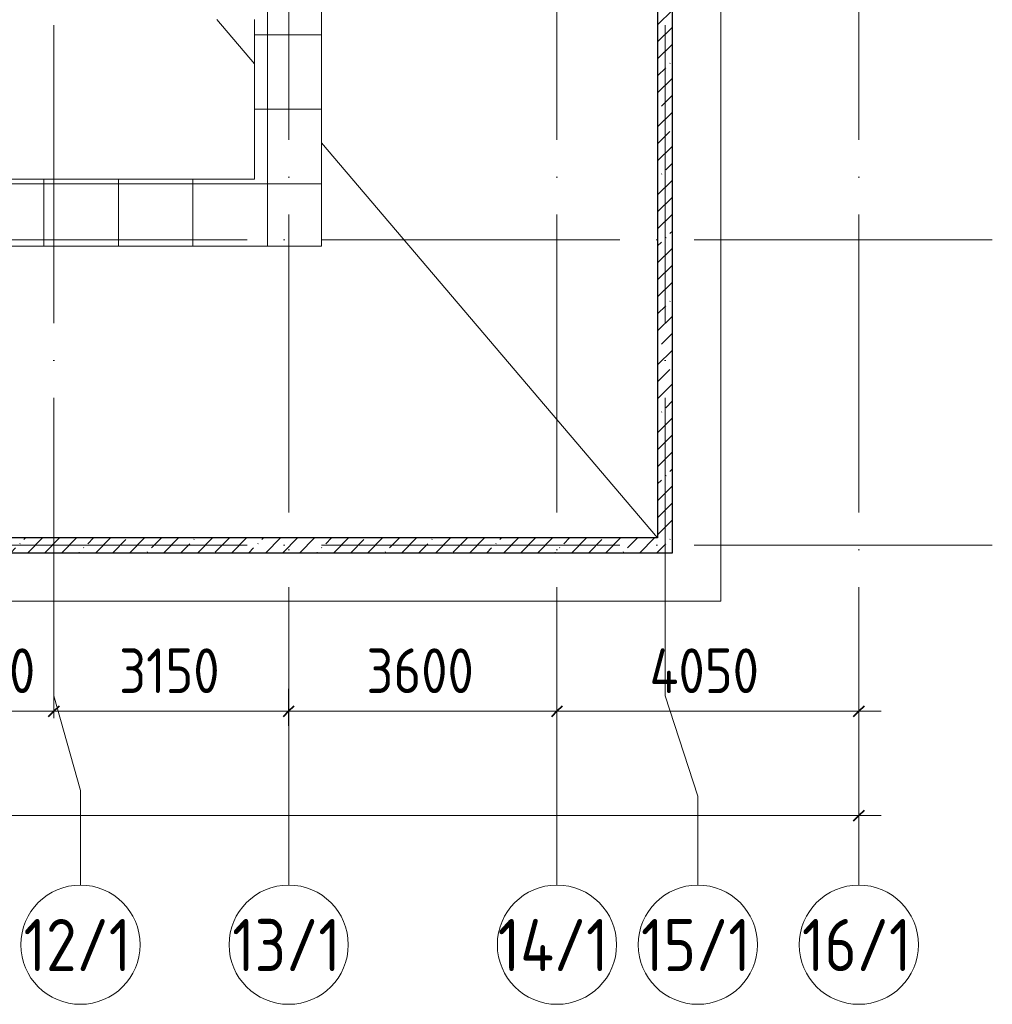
# Model space of a CAD drawing. Header units: millimetres. Extents: x -30540 to 143646, y -11730 to 123410.
# Tile 9 of 114: x 4676 to 17727, y 21989 to 35204. Entities that reach past the tile are written whole.
import ezdxf

# ---------------------------------------------------------------- set-up
doc = ezdxf.new("R2010")
doc.units = ezdxf.units.MM
doc.linetypes.add('ADSK_Линия сетки', pattern=[5000, 4000, -500, 0, -500])
for name, color, linetype, lineweight in [('A-____-____-DIMS', 7, 'Continuous', 9), ('A-____-____-DIMS-200', 7, 'Continuous', 9), ('A-FLOR-____-OTLN', 7, 'Continuous', 18), ('A-ROOF-____-OTLN', 7, 'Continuous', 18), ('A-ROOF-____-PATT', 7, 'Continuous', 18), ('A-WALL-____-MCUT', 7, 'Continuous', 40), ('A-WALL-____-PATT', 7, 'Continuous', 40), ('S-GRID-____-IDEN', 7, 'Continuous', 9), ('S-GRID-____-OTLN', 7, 'Continuous', 9)]:
    doc.layers.add(name, color=color, linetype=linetype, lineweight=lineweight)
doc.styles.add('GOST Common_2', font='GOST_Common.ttf', dxfattribs={"width": 0.9, "height": 700})
doc.styles.add('GOST Common_3', font='GOST_Common.ttf', dxfattribs={"width": 0.9, "height": 600})
doc.dimstyles.new('ADSK_Основной_3_мм_2', dxfattribs={"dimscale": 304.8, "dimtxt": 603.428998, "dimasz": 0.492126, "dimexe": 0.984252, "dimexo": 0.984252, "dimgap": 0.19685, "dimtad": 1, "dimdec": 0, "dimdsep": 46, "dimtxsty": 'GOST Common_3', "dimblk1": 'OBLIQUE', "dimblk2": 'OBLIQUE', "dimsah": 1, "dimcen": 0.09, "dimdle": 0.984252, "dimazin": 2, "dimtfac": 1, "dimtdec": 4, "dimtix": 1, "dimtmove": 0, "dimatfit": 3, "dimfxl": 1, "dimtvp": 1, "dimtolj": 1, "dimtzin": 0, "dimarcsym": 2})
pattern_1 = [(45, (0, 0), (-228.0985, 228.0985), []), (45, (228.1, 0), (-228.0985, 228.0985), [403.225, -80.645, 6.706, -73.939])]

# ---------------------------------------------------------------- blocks, each defined once
blk = doc.blocks.new('Наметкина 10_РД_АР_К1_отсоединено_rvt-1-Кровля')
at = {"layer": 'A-ROOF-____-PATT', "lineweight": 5, "true_color": 0xe4e4e4}
h = blk.add_hatch(dxfattribs=at)
h.set_pattern_fill('FP_6', color=254, style=0, pattern_type=2)
h.set_pattern_definition([(0, (0, 0), (0, 1000), []), (90, (0, 0), (-1000, 6e-14), [])])
h.paths.add_polyline_path([(3246, 32164), (8725, 32164), (8725, 43350), (935, 43350), (935, 54289), (-1645, 54289), (-1645, 60150), (-465, 60150), (-465, 69650), (1014, 69650), (1012, 81279), (-1636, 81279), (-1636, 86642), (-565, 86642), (-565, 91950), (655, 91950), (655, 88074), (1555, 88074), (1555, 91850), (4135, 91850), (4135, 88074), (5035, 88074), (5035, 92950), (-11845, 92950), (-11845, 87234), (-10945, 87234), (-10945, 91950), (-8945, 91950), (-8945, 89950), (-8965, 89950), (-8965, 81980), (-13265, 81980), (-13265, 80980), (-7965, 80980), (-7965, 86374), (-6115, 86374), (-6115, 91950), (-1665, 91950), (-1665, 87470), (-2465, 87470), (-2465, 85540), (-4939, 85540), (-4939, 83314), (-4582, 83520), (-4577, 83511), (-4939, 83302), (-4939, 83172), (-3444, 83172), (-4032, 83511), (-4027, 83520), (-3424, 83172), (-2708, 83170), (-2708, 79972), (114, 79972), (114, 79650), (135, 79650), (114, 79648), (114, 72890), (-2635, 72890), (-2635, 77050), (-12365, 77050), (-12365, 60150), (-2645, 60150), (-2645, 56442), (-2423, 56440), (-2423, 55269), (-2645, 55269), (-2645, 54289), (-3225, 54289), (-3224, 49542), (-2225, 49542), (-2225, 53389), (-165, 53389), (-165, 43954), (-5125, 43954), (-5123, 43432), (-5073, 43432), (-5073, 41669), (-5125, 41669), (-5125, 40650), (-3750, 40650), (-3750, 42500), (-3326, 42500), (-3305, 42522), (5457, 42522), (5457, 42500), (7825, 42500), (7825, 33064), (-5615, 33064), (-5615, 35439), (-2115, 35439), (-2115, 36339), (-6515, 36339), (-6515, 33064), (-11465, 33064), (-11465, 38677), (-8115, 38677), (-8115, 39950), (-11065, 39950), (-11063, 41950), (-8115, 41949), (-8115, 46109), (-5125, 46109), (-5125, 43980), (-4215, 43980), (-4215, 47209), (-6206, 47209), (-6206, 47964), (-9015, 47964), (-9016, 42949), (-11465, 42949), (-11465, 55136), (-12365, 55136), (-12365, 32164), (-4929, 32164)])
h.paths.add_polyline_path([(-9016, 61050), (-11465, 61050), (-11465, 66650), (-8065, 66650), (-8065, 71650), (-8965, 71650), (-8965, 67650), (-11465, 67650), (-11465, 76050), (-3635, 76050), (-3635, 71890), (-1465, 71890), (-1465, 61050), (-4929, 61050)])
at = {"layer": 'A-WALL-____-PATT', "lineweight": 5, "true_color": 0xcccccc}
h = blk.add_hatch(dxfattribs=at)
h.set_pattern_fill('FP_1', color=254, style=0, pattern_type=2)
h.set_pattern_definition(pattern_1)
h.paths.add_polyline_path([(13435, 28250), (13435, 43350), (13235, 43350), (13235, 28250)])
h = blk.add_hatch(dxfattribs=at)
h.set_pattern_fill('FP_1', color=254, style=0, pattern_type=2)
h.set_pattern_definition(pattern_1)
h.paths.add_polyline_path([(13435, 28050), (13435, 28250), (-13365, 28250), (-13365, 28050), (3246, 28050)])
at = {"layer": 'A-FLOR-____-OTLN', "color": 254, "lineweight": 13, "true_color": 0xcccccc}
for p, q in [((14085, 27400), (14085, 44200)), ((-14215, 27400), (14085, 27400))]:
    blk.add_line(p, q, dxfattribs=at)
at = {"layer": 'A-ROOF-____-OTLN', "color": 254, "lineweight": 13, "true_color": 0xcccccc}
for p, q in [((8725, 32164), (8725, 43350)), ((7320, 35204), (7825, 34610)), ((7320, 35204), (7825, 34610)), ((7825, 35204), (7825, 33064)), ((8725, 33552), (13235, 28250)), ((8725, 33552), (13235, 28250)), ((7825, 33064), (-5615, 33064)), ((-12365, 32164), (8725, 32164))]:
    blk.add_line(p, q, dxfattribs=at)
at = {"layer": 'A-WALL-____-MCUT', "color": 254, "lineweight": 30, "true_color": 0xcccccc}
for p, q in [((13235, 43350), (13235, 28250)), ((13435, 28250), (13435, 43350)), ((13235, 28250), (-13365, 28250)), ((13435, 28050), (13435, 28250)), ((-13365, 28050), (13435, 28050))]:
    blk.add_line(p, q, dxfattribs=at)
blk = doc.blocks.new('Ось сетки - Круг_Ø8 мм-6577-Кровля')
at = {"layer": 'S-GRID-____-IDEN', "color": 253, "true_color": 0xaaaaaa}
for start, end in [(360, 180), (180, 360)]:
    blk.add_arc((0, 0), 4, start, end, dxfattribs=at)
blk = doc.blocks.new('DIMBLOCK20-Кровля')
at = {"layer": 'A-____-____-DIMS-200', "color": 8, "true_color": 0x808080}
for p, q in [((-21665, 24328), (-21665, 24822)), ((15935, 24328), (15935, 24822)), ((-21965, 24522), (16235, 24522)), ((-21665, 24522), (-21665, 24328)), ((15935, 24522), (15935, 24328))]:
    blk.add_line(p, q, dxfattribs=at)
at = {"layer": 'A-____-____-DIMS-200', "color": 8, "lineweight": 40, "true_color": 0x808080}
for p, q in [((-21665, 24522), (-21590, 24597)), ((15935, 24522), (16010, 24597)), ((-21665, 24522), (-21740, 24447)), ((15935, 24522), (15860, 24447))]:
    blk.add_line(p, q, dxfattribs=at)
at = {"layer": 'A-____-____-DIMS-200', "color": 0, "insert": (-3811, 25366), "char_height": 600, "width": 2270.53, "attachment_point": 1, "line_spacing_factor": 1.022761, "style": 'GOST Common_3'}
blk.add_mtext('37600', dxfattribs=at)
blk = doc.blocks.new('_Oblique')
at = {"color": 0, "linetype": 'ByBlock', "lineweight": -2}
blk.add_line((-0.5, -0.5), (0.5, 0.5), dxfattribs=at)
blk = doc.blocks.new('DIMBLOCK31-Кровля')
at = {"layer": 'A-____-____-DIMS-200', "color": 8, "true_color": 0x808080}
for p, q in [((3285, 25829), (3285, 26222)), ((5135, 25829), (5135, 26222)), ((3285, 25922), (5135, 25922)), ((3285, 25922), (3285, 25829)), ((5135, 25922), (5135, 25829))]:
    blk.add_line(p, q, dxfattribs=at)
at = {"layer": 'A-____-____-DIMS-200', "color": 8, "lineweight": 40, "true_color": 0x808080}
for p, q in [((3285, 25922), (3210, 25847)), ((3285, 25922), (3360, 25997)), ((5135, 25922), (5060, 25847)), ((5135, 25922), (5210, 25997))]:
    blk.add_line(p, q, dxfattribs=at)
at = {"layer": 'A-____-____-DIMS-200', "color": 0, "insert": (3510, 26766), "char_height": 600, "width": 1681.42, "attachment_point": 1, "line_spacing_factor": 1.022761, "style": 'GOST Common_3'}
blk.add_mtext('1850', dxfattribs=at)
blk = doc.blocks.new('DIMBLOCK32-Кровля')
at = {"layer": 'A-____-____-DIMS-200', "color": 8, "true_color": 0x808080}
for p, q in [((5135, 25829), (5135, 26222)), ((8285, 25728), (8285, 26222)), ((5135, 25922), (8285, 25922)), ((5135, 25922), (5135, 25829)), ((8285, 25922), (8285, 25728))]:
    blk.add_line(p, q, dxfattribs=at)
at = {"layer": 'A-____-____-DIMS-200', "color": 8, "lineweight": 40, "true_color": 0x808080}
for p, q in [((5135, 25922), (5060, 25847)), ((5135, 25922), (5210, 25997)), ((8285, 25922), (8210, 25847)), ((8285, 25922), (8360, 25997))]:
    blk.add_line(p, q, dxfattribs=at)
at = {"layer": 'A-____-____-DIMS-200', "color": 0, "insert": (6010, 26766), "char_height": 600, "width": 1681.42, "attachment_point": 1, "line_spacing_factor": 1.022761, "style": 'GOST Common_3'}
blk.add_mtext('3150', dxfattribs=at)
blk = doc.blocks.new('DIMBLOCK33-Кровля')
at = {"layer": 'A-____-____-DIMS-200', "color": 8, "true_color": 0x808080}
for p, q in [((8285, 25728), (8285, 26222)), ((11885, 25728), (11885, 26222)), ((8285, 25922), (11885, 25922)), ((8285, 25922), (8285, 25728)), ((11885, 25922), (11885, 25728))]:
    blk.add_line(p, q, dxfattribs=at)
at = {"layer": 'A-____-____-DIMS-200', "color": 8, "lineweight": 40, "true_color": 0x808080}
for p, q in [((8285, 25922), (8210, 25847)), ((8285, 25922), (8360, 25997)), ((11885, 25922), (11810, 25847)), ((11885, 25922), (11960, 25997))]:
    blk.add_line(p, q, dxfattribs=at)
at = {"layer": 'A-____-____-DIMS-200', "color": 0, "insert": (9328, 26766), "char_height": 600, "width": 1816.42, "attachment_point": 1, "line_spacing_factor": 1.022761, "style": 'GOST Common_3'}
blk.add_mtext('3600', dxfattribs=at)
blk = doc.blocks.new('DIMBLOCK34-Кровля')
at = {"layer": 'A-____-____-DIMS-200', "color": 8, "true_color": 0x808080}
for p, q in [((11885, 25728), (11885, 26222)), ((15935, 25728), (15935, 26222)), ((11885, 25922), (16235, 25922)), ((11885, 25922), (11885, 25728)), ((15935, 25922), (15935, 25728))]:
    blk.add_line(p, q, dxfattribs=at)
at = {"layer": 'A-____-____-DIMS-200', "color": 8, "lineweight": 40, "true_color": 0x808080}
for p, q in [((11885, 25922), (11810, 25847)), ((11885, 25922), (11960, 25997)), ((15935, 25922), (15860, 25847)), ((15935, 25922), (16010, 25997))]:
    blk.add_line(p, q, dxfattribs=at)
at = {"layer": 'A-____-____-DIMS-200', "color": 0, "insert": (13128, 26766), "char_height": 600, "width": 1877.79, "attachment_point": 1, "line_spacing_factor": 1.022761, "style": 'GOST Common_3'}
blk.add_mtext('4050', dxfattribs=at)

msp = doc.modelspace()

# ---------------------------------------------------------------- linework, layer by layer
at = {"layer": 'S-GRID-____-OTLN', "color": 253, "linetype": 'ADSK_Линия сетки', "true_color": 0xaaaaaa}
for p, q in [((5135.3, 26129.3), (5135.3, 98105.9)), ((11885.3, 23589.3), (11885.3, 98105.9)), ((8285.3, 23589.3), (8285.3, 45894.3)), ((13335.3, 26129.3), (13335.3, 45894.3)), ((15935.3, 23589.3), (15935.3, 45894.3)), ((17726.8, 32250), (-28904.3, 32250)), ((17726.8, 28150), (-28904.3, 28150))]:
    msp.add_line(p, q, dxfattribs=at)
at = {"layer": 'S-GRID-____-OTLN', "color": 253, "true_color": 0xaaaaaa}
for p, q in [((5135.3, 26129.3), (5490.8, 24859.3)), ((13335.3, 26129.3), (13776.2, 24783.2)), ((5490.8, 24859.3), (5490.8, 23589.3)), ((13776.2, 24783.2), (13776.2, 23589.3))]:
    msp.add_line(p, q, dxfattribs=at)

# ---------------------------------------------------------------- block references
at = {"lineweight": 5}
msp.add_blockref('Наметкина 10_РД_АР_К1_отсоединено_rvt-1-Кровля', (0, 0), dxfattribs=at)
at = {"layer": 'S-GRID-____-IDEN', "color": 253, "true_color": 0xaaaaaa, "xscale": 199.9999999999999, "yscale": 199.9999999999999, "zscale": 199.9999999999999}
for p in [(5490.8, 22789.3), (8285.3, 22789.3), (11885.3, 22789.3), (13776.2, 22789.3), (15935.3, 22789.3)]:
    msp.add_blockref('Ось сетки - Круг_Ø8 мм-6577-Кровля', p, dxfattribs=at)

# ---------------------------------------------------------------- texts
at = {"layer": 'S-GRID-____-IDEN', "color": 253, "true_color": 0xaaaaaa, "char_height": 700, "attachment_point": 1, "style": 'GOST Common_2'}
for s, insert, width in [('11/1', (3147.3, 23134.4), 1673.923), ('12/1', (4727.7, 23134.4), 1847.088), ('13/1', (7527.6, 23134.4), 1832.658), ('14/1', (11091.6, 23134.4), 1919.24), ('15/1', (13013.2, 23134.4), 1847.088), ('16/1', (15172.2, 23134.4), 1847.088)]:
    msp.add_mtext(s, dxfattribs=dict(at, insert=insert, width=width))

# ---------------------------------------------------------------- dimensions: what is measured, and where the dimension line sits
at = {"layer": 'A-____-____-DIMS', "color": 8, "true_color": 0x808080}
for base, p1, p2, override, picture, middle in [((5135.3, 25922.1), (3285.3, 26129.3), (5135.3, 26129.3), {"dimpost": '<>', "dimfxl": 1850}, 'DIMBLOCK31-Кровля', (4210.3, 26282.1)), ((8285.3, 25922.1), (5135.3, 26129.3), (8285.3, 26028.2), {"dimpost": '<>', "dimfxl": 3151.622275}, 'DIMBLOCK32-Кровля', (6710.3, 26282.1)), ((11885.3, 25922.1), (8285.3, 26028.2), (11885.3, 26028.2), {"dimpost": '<>', "dimfxl": 3600}, 'DIMBLOCK33-Кровля', (10085.3, 26282.1)), ((15935.3, 25922.1), (11885.3, 26028.2), (15935.3, 26028.2), {"dimpost": '<>', "dimfxl": 4050}, 'DIMBLOCK34-Кровля', (13910.3, 26282.1)), ((15935.3, 24522.1), (-21664.7, 24628.2), (15935.3, 24628.2), {"dimpost": '<>', "dimfxl": 37600}, 'DIMBLOCK20-Кровля', (-2864.7, 24882.1))]:
    dim = msp.add_linear_dim(base=base, p1=p1, p2=p2, dimstyle='ADSK_Основной_3_мм_2', override=override, dxfattribs=at)
    dim.commit()
    dim.dimension.update_dxf_attribs({"geometry": picture, "text_midpoint": middle})

doc.saveas('drawing.dxf')
